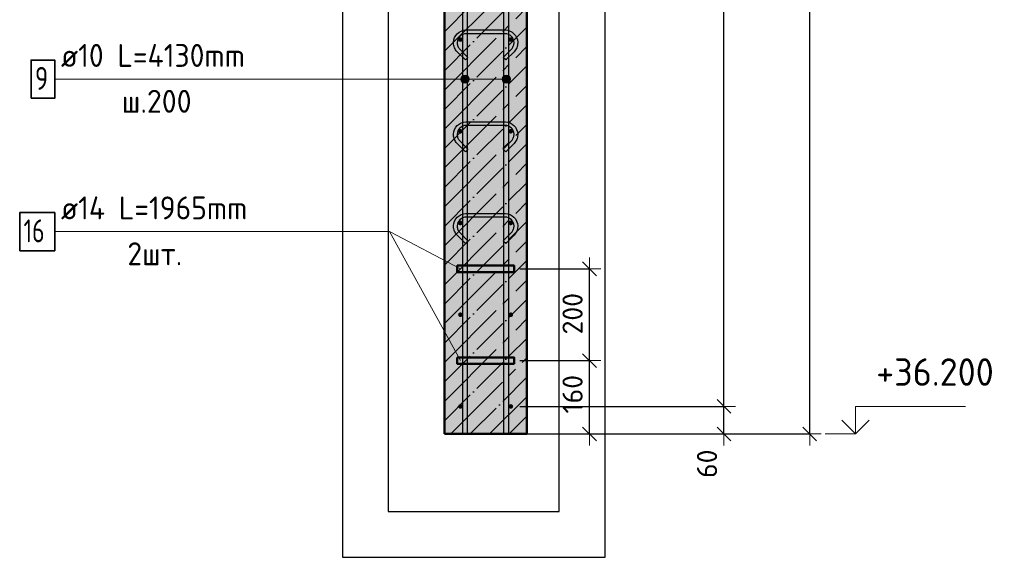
# Model space of a CAD drawing. Header units: millimetres. Extents: x -27380 to 48638, y 46540 to 72525.
# Tile 95 of 106: x 29334 to 31482, y 67120 to 68292. Entities that reach past the tile are written whole.
import ezdxf

# ---------------------------------------------------------------- set-up
doc = ezdxf.new("R2010")
doc.units = ezdxf.units.MM
doc.header["$PDMODE"] = 65
doc.linetypes.add('______11', pattern=[100, 80, -10, 0, -10])
doc.linetypes.add('______5', pattern=[220, 160, -20, 20, -20])
for name, color, linetype, lineweight in [('Standard', 7, 'Continuous', 25), ('Арм.стержн. вертикальными 1', 22, 'Continuous', 35), ('Арм.стержн.горизонт. 1', 180, 'Continuous', 35), ('Арм.стержн.горизонт. 2', 202, 'Continuous', 35), ('Высотная отметки_ общее', 7, 'Continuous', 13), ('Размерная линия_ общее', 7, 'Continuous', 13)]:
    doc.layers.add(name, color=color, linetype=linetype, lineweight=lineweight)
doc.layers.add('Арм.стержн.Стяжки', color=7, linetype='Continuous', lineweight=35, true_color=0x501e0f)
doc.styles.add('ISOCPEUR', font='ISOCPEUR')
doc.dimstyles.new('DIMSTYLE_3', dxfattribs={"dimtxt": 44, "dimasz": 50, "dimexe": 0, "dimexo": 0, "dimgap": 22, "dimtad": 2, "dimdec": 0, "dimrnd": 5, "dimzin": 12, "dimdsep": 46, "dimtxsty": 'ISOCPEUR', "dimblk1": 'ALL_ML_STRICH', "dimblk2": 'ALL_ML_STRICH', "dimsah": 1, "dimcen": 0, "dimclrd": 7, "dimclre": 256, "dimclrt": 7, "dimadec": 0, "dimazin": 0, "dimtfac": 1, "dimtdec": 0, "dimtix": 1, "dimtmove": 2, "dimatfit": 3, "dimfxl": 0, "dimtvp": 1.2, "dimtzin": 0, "dimlwd": 0, "dimlwe": -3, "dimarcsym": 0})
doc.dimstyles.new('DIMSTYLE_7', dxfattribs={"dimtxt": 44, "dimasz": 50, "dimexe": 0, "dimexo": 0, "dimgap": 22, "dimtad": 2, "dimdec": 0, "dimrnd": 5, "dimzin": 12, "dimdsep": 46, "dimtxsty": 'ISOCPEUR', "dimblk1": 'ALL_ML_STRICH', "dimblk2": 'ALL_ML_STRICH', "dimsah": 1, "dimcen": 0, "dimclrd": 7, "dimclre": 256, "dimclrt": 7, "dimadec": 0, "dimazin": 0, "dimtfac": 1, "dimtdec": 0, "dimtix": 1, "dimtmove": 2, "dimatfit": 3, "dimfxl": 0, "dimtzin": 0, "dimlwd": 0, "dimlwe": -3, "dimarcsym": 0})

# ---------------------------------------------------------------- blocks, each defined once
blk = doc.blocks.new('ALL_ML_STRICH')
at = {"color": 0, "linetype": 'ByBlock', "lineweight": -2}
for p, q in [((0, -0.5), (0, 0.5)), ((-1, 0), (0.5, 0)), ((-0.3, -0.3), (0.3, 0.3))]:
    blk.add_line(p, q, dxfattribs=at)
blk = doc.blocks.new('*D73')
at = {"layer": 'DEFPOINTS', "color": 7, "linetype": 'Continuous', "lineweight": 13, "transparency": 33554687}
for p in [(30405.6, 67449), (30386.4, 67389), (30870.6, 67389)]:
    blk.add_point(p, dxfattribs=at)
at = {"layer": 'Размерная линия_ общее', "color": 253, "linetype": 'Continuous', "lineweight": -2, "true_color": 0xa0a0a0, "transparency": 33554687}
for p, q in [((30425.6, 67449), (30870.6, 67449)), ((30406.4, 67389), (30870.6, 67389))]:
    blk.add_line(p, q, dxfattribs=at)
at = {"layer": 'Размерная линия_ общее', "color": 7, "linetype": 'Continuous', "lineweight": -2, "transparency": 33554687}
blk.add_line((30870.6, 67389), (30870.6, 67449), dxfattribs=at)
at = {"layer": 'Размерная линия_ общее', "color": 7, "linetype": 'Continuous', "lineweight": 13, "transparency": 33554687, "xscale": 50, "yscale": 50, "zscale": 50}
for p, rotation in [((30870.6, 67449), 90), ((30870.6, 67389), 270)]:
    blk.add_blockref('ALL_ML_STRICH', p, dxfattribs=dict(at, rotation=rotation))
at = {"layer": 'Размерная линия_ общее', "color": 7, "linetype": 'Continuous', "lineweight": 13, "transparency": 33554687, "insert": (30833.7, 67324), "char_height": 44, "width": 88, "attachment_point": 5, "rotation": 90, "style": 'ISOCPEUR'}
blk.add_mtext('\\A1;{60}', dxfattribs=at)
blk = doc.blocks.new('*D74')
at = {"layer": 'DEFPOINTS', "color": 7, "linetype": 'Continuous', "lineweight": 13, "transparency": 33554687}
for p in [(30405.6, 70449), (30405.6, 67449), (30870.6, 67449)]:
    blk.add_point(p, dxfattribs=at)
at = {"layer": 'Размерная линия_ общее', "color": 253, "linetype": 'Continuous', "lineweight": -2, "true_color": 0xa0a0a0, "transparency": 33554687}
for p, q in [((30425.6, 70449), (30870.6, 70449)), ((30425.6, 67449), (30870.6, 67449))]:
    blk.add_line(p, q, dxfattribs=at)
at = {"layer": 'Размерная линия_ общее', "color": 7, "linetype": 'Continuous', "lineweight": -2, "transparency": 33554687}
blk.add_line((30870.6, 67449), (30870.6, 70449), dxfattribs=at)
at = {"layer": 'Размерная линия_ общее', "color": 7, "linetype": 'Continuous', "lineweight": 13, "transparency": 33554687, "xscale": 50, "yscale": 50, "zscale": 50}
for p, rotation in [((30870.6, 70449), 90), ((30870.6, 67449), 270)]:
    blk.add_blockref('ALL_ML_STRICH', p, dxfattribs=dict(at, rotation=rotation))
at = {"layer": 'Размерная линия_ общее', "color": 7, "linetype": 'Continuous', "lineweight": 13, "transparency": 33554687, "insert": (30811.6, 68801), "char_height": 44, "width": 2.2, "attachment_point": 1, "rotation": 90, "line_spacing_factor": 0.60241, "style": 'ISOCPEUR'}
blk.add_mtext('\\W0.91;15х200=3000', dxfattribs=at)
blk = doc.blocks.new('*D83')
at = {"layer": 'DEFPOINTS', "color": 7, "linetype": 'Continuous', "lineweight": 13, "transparency": 33554687}
for p in [(30440.6, 70509), (30488.5, 67389), (31057.8, 67389)]:
    blk.add_point(p, dxfattribs=at)
at = {"layer": 'Размерная линия_ общее', "color": 253, "linetype": 'Continuous', "lineweight": -2, "true_color": 0xa0a0a0, "transparency": 33554687}
for p, q in [((30460.6, 70509), (31057.8, 70509)), ((30508.5, 67389), (31057.8, 67389))]:
    blk.add_line(p, q, dxfattribs=at)
at = {"layer": 'Размерная линия_ общее', "color": 7, "linetype": 'Continuous', "lineweight": -2, "transparency": 33554687}
blk.add_line((31057.8, 67389), (31057.8, 70509), dxfattribs=at)
at = {"layer": 'Размерная линия_ общее', "color": 7, "linetype": 'Continuous', "lineweight": 13, "transparency": 33554687, "xscale": 50, "yscale": 50, "zscale": 50}
for p, rotation in [((31057.8, 70509), 90), ((31057.8, 67389), 270)]:
    blk.add_blockref('ALL_ML_STRICH', p, dxfattribs=dict(at, rotation=rotation))
at = {"layer": 'Размерная линия_ общее', "color": 7, "linetype": 'Continuous', "lineweight": 13, "transparency": 33554687, "insert": (31020.8, 68955.6), "char_height": 44, "width": 176, "attachment_point": 5, "rotation": 90, "style": 'ISOCPEUR'}
blk.add_mtext('\\A1;{3120}', dxfattribs=at)
blk = doc.blocks.new('*D85')
at = {"layer": 'DEFPOINTS', "color": 7, "linetype": 'Continuous', "lineweight": 13, "transparency": 33554687}
for p in [(30405.6, 67549), (30440.6, 67389), (30577.3, 67389)]:
    blk.add_point(p, dxfattribs=at)
at = {"layer": 'Размерная линия_ общее', "color": 253, "linetype": 'Continuous', "lineweight": -2, "true_color": 0xa0a0a0, "transparency": 33554687}
for p, q in [((30425.6, 67549), (30577.3, 67549)), ((30460.6, 67389), (30577.3, 67389))]:
    blk.add_line(p, q, dxfattribs=at)
at = {"layer": 'Размерная линия_ общее', "color": 7, "linetype": 'Continuous', "lineweight": -2, "transparency": 33554687}
blk.add_line((30577.3, 67389), (30577.3, 67549), dxfattribs=at)
at = {"layer": 'Размерная линия_ общее', "color": 7, "linetype": 'Continuous', "lineweight": 13, "transparency": 33554687, "xscale": 50, "yscale": 50, "zscale": 50}
for p, rotation in [((30577.3, 67549), 90), ((30577.3, 67389), 270)]:
    blk.add_blockref('ALL_ML_STRICH', p, dxfattribs=dict(at, rotation=rotation))
at = {"layer": 'Размерная линия_ общее', "color": 7, "linetype": 'Continuous', "lineweight": 13, "transparency": 33554687, "insert": (30540.3, 67475.6), "char_height": 44, "width": 132, "attachment_point": 5, "rotation": 90, "style": 'ISOCPEUR'}
blk.add_mtext('\\A1;{160}', dxfattribs=at)
blk = doc.blocks.new('*D86')
at = {"layer": 'DEFPOINTS', "color": 7, "linetype": 'Continuous', "lineweight": 13, "transparency": 33554687}
for p in [(30405.6, 67749), (30405.6, 67549), (30577.3, 67549)]:
    blk.add_point(p, dxfattribs=at)
at = {"layer": 'Размерная линия_ общее', "color": 253, "linetype": 'Continuous', "lineweight": -2, "true_color": 0xa0a0a0, "transparency": 33554687}
for p, q in [((30425.6, 67749), (30577.3, 67749)), ((30425.6, 67549), (30577.3, 67549))]:
    blk.add_line(p, q, dxfattribs=at)
at = {"layer": 'Размерная линия_ общее', "color": 7, "linetype": 'Continuous', "lineweight": -2, "transparency": 33554687}
blk.add_line((30577.3, 67549), (30577.3, 67749), dxfattribs=at)
at = {"layer": 'Размерная линия_ общее', "color": 7, "linetype": 'Continuous', "lineweight": 13, "transparency": 33554687, "xscale": 50, "yscale": 50, "zscale": 50}
for p, rotation in [((30577.3, 67749), 90), ((30577.3, 67549), 270)]:
    blk.add_blockref('ALL_ML_STRICH', p, dxfattribs=dict(at, rotation=rotation))
at = {"layer": 'Размерная линия_ общее', "color": 7, "linetype": 'Continuous', "lineweight": 13, "transparency": 33554687, "insert": (30540.3, 67651.2), "char_height": 44, "width": 132, "attachment_point": 5, "rotation": 90, "style": 'ISOCPEUR'}
blk.add_mtext('\\A1;{200}', dxfattribs=at)
blk = doc.blocks.new('COMPLEX_ELEVATIONDIM_4')
at = {"layer": 'Высотная отметки_ общее', "color": 7, "linetype": 'Continuous', "lineweight": 13, "transparency": 33554687}
for p, q in [((31157.8, 67389), (31157.8, 67449)), ((31157.8, 67449), (31397.8, 67449)), ((31157.8, 67389), (31127.8, 67419)), ((31157.8, 67389), (31187.8, 67419)), ((31157.8, 67389), (31157.8, 67389)), ((31157.8, 67389), (31157.8, 67389)), ((31157.8, 67389), (31157.8, 67389)), ((31157.8, 67389), (31157.8, 67389))]:
    blk.add_line(p, q, dxfattribs=at)
blk.add_lwpolyline([(31157.8, 67389), (31097.8, 67389), (31097.8, 67389), (31091.7, 67389)], dxfattribs=at)
at = {"layer": 'Высотная отметки_ общее', "color": 7, "linetype": 'Continuous', "lineweight": 13, "transparency": 33554687, "insert": (31202.8, 67494), "char_height": 60, "width": 298.477, "attachment_point": 7, "style": 'ISOCPEUR'}
blk.add_mtext('\\W0.96;+36.200', dxfattribs=at)

msp = doc.modelspace()

# ---------------------------------------------------------------- hatches: boundary and pattern name
at = {"layer": 'Арм.стержн. вертикальными 1', "linetype": 'Continuous', "lineweight": 13, "transparency": 33554687}
for points in [[(30297.8, 68158.2), (30297.8, 68167.2), (30296.6, 68162.7)], [(30297.8, 68158.2), (30297.8, 68167.2), (30296.6, 68162.7)], [(30297.8, 68158.2), (30297.8, 68167.2), (30296.6, 68162.7)], [(30297.8, 68167.2), (30301.1, 68155), (30301.1, 68170.5)], [(30297.8, 68167.2), (30301.1, 68155), (30301.1, 68170.5)], [(30297.8, 68167.2), (30301.1, 68155), (30301.1, 68170.5)], [(30297.8, 68167.2), (30297.8, 68158.2), (30301.1, 68155)], [(30297.8, 68167.2), (30297.8, 68158.2), (30301.1, 68155)], [(30297.8, 68167.2), (30297.8, 68158.2), (30301.1, 68155)], [(30301.1, 68170.5), (30305.6, 68153.7), (30305.6, 68171.7)], [(30301.1, 68170.5), (30305.6, 68153.7), (30305.6, 68171.7)], [(30301.1, 68170.5), (30305.6, 68153.7), (30305.6, 68171.7)], [(30301.1, 68170.5), (30301.1, 68155), (30305.6, 68153.7)], [(30301.1, 68170.5), (30301.1, 68155), (30305.6, 68153.7)], [(30301.1, 68170.5), (30301.1, 68155), (30305.6, 68153.7)], [(30305.6, 68171.7), (30305.6, 68153.7), (30310.1, 68155)], [(30305.6, 68171.7), (30310.1, 68155), (30310.1, 68170.5)], [(30305.6, 68171.7), (30305.6, 68153.7), (30310.1, 68155)], [(30305.6, 68171.7), (30310.1, 68155), (30310.1, 68170.5)], [(30305.6, 68171.7), (30305.6, 68153.7), (30310.1, 68155)], [(30305.6, 68171.7), (30310.1, 68155), (30310.1, 68170.5)], [(30310.1, 68170.5), (30310.1, 68155), (30313.3, 68158.2)], [(30310.1, 68170.5), (30313.3, 68158.2), (30313.3, 68167.2)], [(30310.1, 68170.5), (30310.1, 68155), (30313.3, 68158.2)], [(30310.1, 68170.5), (30313.3, 68158.2), (30313.3, 68167.2)], [(30310.1, 68170.5), (30310.1, 68155), (30313.3, 68158.2)], [(30310.1, 68170.5), (30313.3, 68158.2), (30313.3, 68167.2)], [(30313.3, 68167.2), (30313.3, 68158.2), (30314.6, 68162.7)], [(30313.3, 68167.2), (30313.3, 68158.2), (30314.6, 68162.7)], [(30313.3, 68167.2), (30313.3, 68158.2), (30314.6, 68162.7)], [(30387.8, 68158.2), (30387.8, 68167.2), (30386.6, 68162.7)], [(30387.8, 68158.2), (30387.8, 68167.2), (30386.6, 68162.7)], [(30387.8, 68158.2), (30387.8, 68167.2), (30386.6, 68162.7)], [(30387.8, 68167.2), (30391.1, 68155), (30391.1, 68170.5)], [(30387.8, 68167.2), (30391.1, 68155), (30391.1, 68170.5)], [(30387.8, 68167.2), (30391.1, 68155), (30391.1, 68170.5)], [(30387.8, 68167.2), (30387.8, 68158.2), (30391.1, 68155)], [(30387.8, 68167.2), (30387.8, 68158.2), (30391.1, 68155)], [(30387.8, 68167.2), (30387.8, 68158.2), (30391.1, 68155)], [(30391.1, 68170.5), (30395.6, 68153.7), (30395.6, 68171.7)], [(30391.1, 68170.5), (30395.6, 68153.7), (30395.6, 68171.7)], [(30391.1, 68170.5), (30395.6, 68153.7), (30395.6, 68171.7)], [(30391.1, 68170.5), (30391.1, 68155), (30395.6, 68153.7)], [(30391.1, 68170.5), (30391.1, 68155), (30395.6, 68153.7)], [(30391.1, 68170.5), (30391.1, 68155), (30395.6, 68153.7)], [(30395.6, 68171.7), (30395.6, 68153.7), (30400.1, 68155)], [(30395.6, 68171.7), (30400.1, 68155), (30400.1, 68170.5)], [(30395.6, 68171.7), (30395.6, 68153.7), (30400.1, 68155)], [(30395.6, 68171.7), (30400.1, 68155), (30400.1, 68170.5)], [(30395.6, 68171.7), (30395.6, 68153.7), (30400.1, 68155)], [(30395.6, 68171.7), (30400.1, 68155), (30400.1, 68170.5)], [(30400.1, 68170.5), (30400.1, 68155), (30403.3, 68158.2)], [(30400.1, 68170.5), (30403.3, 68158.2), (30403.3, 68167.2)], [(30400.1, 68170.5), (30400.1, 68155), (30403.3, 68158.2)], [(30400.1, 68170.5), (30403.3, 68158.2), (30403.3, 68167.2)], [(30400.1, 68170.5), (30400.1, 68155), (30403.3, 68158.2)], [(30400.1, 68170.5), (30403.3, 68158.2), (30403.3, 68167.2)], [(30403.3, 68167.2), (30403.3, 68158.2), (30404.6, 68162.7)], [(30403.3, 68167.2), (30403.3, 68158.2), (30404.6, 68162.7)], [(30403.3, 68167.2), (30403.3, 68158.2), (30404.6, 68162.7)]]:
    msp.add_hatch(color=7, dxfattribs=at).paths.add_polyline_path(points)
at = {"layer": 'Арм.стержн.горизонт. 1', "linetype": 'Continuous', "lineweight": 50, "transparency": 33554687}
for points in [[(30300.6, 68249), (30300.2, 68251), (30299.1, 68252.6), (30297.5, 68253.7), (30295.6, 68254), (30293.6, 68253.7), (30292, 68252.6), (30290.9, 68251), (30290.6, 68249), (30290.9, 68247.1), (30292, 68245.5), (30293.6, 68244.4), (30295.6, 68244), (30297.5, 68244.4), (30299.1, 68245.5), (30300.2, 68247.1)], [(30410.6, 68249), (30410.2, 68251), (30409.1, 68252.6), (30407.5, 68253.7), (30405.6, 68254), (30403.6, 68253.7), (30402, 68252.6), (30400.9, 68251), (30400.6, 68249), (30400.9, 68247.1), (30402, 68245.5), (30403.6, 68244.4), (30405.6, 68244), (30407.5, 68244.4), (30409.1, 68245.5), (30410.2, 68247.1)], [(30300.6, 68049), (30300.2, 68051), (30299.1, 68052.6), (30297.5, 68053.7), (30295.6, 68054), (30293.6, 68053.7), (30292, 68052.6), (30290.9, 68051), (30290.6, 68049), (30290.9, 68047.1), (30292, 68045.5), (30293.6, 68044.4), (30295.6, 68044), (30297.5, 68044.4), (30299.1, 68045.5), (30300.2, 68047.1)], [(30410.6, 68049), (30410.2, 68051), (30409.1, 68052.6), (30407.5, 68053.7), (30405.6, 68054), (30403.6, 68053.7), (30402, 68052.6), (30400.9, 68051), (30400.6, 68049), (30400.9, 68047.1), (30402, 68045.5), (30403.6, 68044.4), (30405.6, 68044), (30407.5, 68044.4), (30409.1, 68045.5), (30410.2, 68047.1)], [(30300.6, 67849), (30300.2, 67851), (30299.1, 67852.6), (30297.5, 67853.7), (30295.6, 67854), (30293.6, 67853.7), (30292, 67852.6), (30290.9, 67851), (30290.6, 67849), (30290.9, 67847.1), (30292, 67845.5), (30293.6, 67844.4), (30295.6, 67844), (30297.5, 67844.4), (30299.1, 67845.5), (30300.2, 67847.1)], [(30410.6, 67849), (30410.2, 67851), (30409.1, 67852.6), (30407.5, 67853.7), (30405.6, 67854), (30403.6, 67853.7), (30402, 67852.6), (30400.9, 67851), (30400.6, 67849), (30400.9, 67847.1), (30402, 67845.5), (30403.6, 67844.4), (30405.6, 67844), (30407.5, 67844.4), (30409.1, 67845.5), (30410.2, 67847.1)], [(30300.6, 67649), (30300.2, 67651), (30299.1, 67652.6), (30297.5, 67653.7), (30295.6, 67654), (30293.6, 67653.7), (30292, 67652.6), (30290.9, 67651), (30290.6, 67649), (30290.9, 67647.1), (30292, 67645.5), (30293.6, 67644.4), (30295.6, 67644), (30297.5, 67644.4), (30299.1, 67645.5), (30300.2, 67647.1)], [(30410.6, 67649), (30410.2, 67651), (30409.1, 67652.6), (30407.5, 67653.7), (30405.6, 67654), (30403.6, 67653.7), (30402, 67652.6), (30400.9, 67651), (30400.6, 67649), (30400.9, 67647.1), (30402, 67645.5), (30403.6, 67644.4), (30405.6, 67644), (30407.5, 67644.4), (30409.1, 67645.5), (30410.2, 67647.1)], [(30300.6, 67449), (30300.2, 67451), (30299.1, 67452.6), (30297.5, 67453.7), (30295.6, 67454), (30293.6, 67453.7), (30292, 67452.6), (30290.9, 67451), (30290.6, 67449), (30290.9, 67447.1), (30292, 67445.5), (30293.6, 67444.4), (30295.6, 67444), (30297.5, 67444.4), (30299.1, 67445.5), (30300.2, 67447.1)], [(30410.6, 67449), (30410.2, 67451), (30409.1, 67452.6), (30407.5, 67453.7), (30405.6, 67454), (30403.6, 67453.7), (30402, 67452.6), (30400.9, 67451), (30400.6, 67449), (30400.9, 67447.1), (30402, 67445.5), (30403.6, 67444.4), (30405.6, 67444), (30407.5, 67444.4), (30409.1, 67445.5), (30410.2, 67447.1)]]:
    msp.add_hatch(color=4, dxfattribs=at).paths.add_polyline_path(points)
at = {"layer": 'Размерная линия_ общее', "linetype": 'Continuous', "lineweight": -3, "transparency": 33554687}
msp.add_hatch(color=7, dxfattribs=at).paths.add_polyline_path([(30440.6, 70509), (30260.6, 70509), (30260.6, 67389), (30440.6, 67389)])

# ---------------------------------------------------------------- linework, layer by layer
at = {"color": 52, "linetype": 'Continuous', "lineweight": -3, "transparency": 33554687}
for p, q in [((30138, 71832.3), (30138, 67220)), ((30138, 71832.3), (30138, 67220)), ((30511.3, 67220), (30511.3, 71832.3)), ((30511.3, 67220), (30511.3, 71832.3)), ((30138, 67220), (30511.3, 67220)), ((30138, 67220), (30511.3, 67220))]:
    msp.add_line(p, q, dxfattribs=at)
at = {"layer": 'Standard', "color": 7, "linetype": 'Continuous', "lineweight": -3, "transparency": 33554687}
msp.add_lwpolyline([(30038, 67120), (30611.3, 67120), (30611.3, 71932.3), (30038, 71932.3), (30038, 67120)], dxfattribs=at)
at = {"layer": 'Арм.стержн. вертикальными 1', "color": 7, "linetype": 'Continuous', "lineweight": 13, "transparency": 33554687}
for p, q in [((29410.5, 68162.7), (30140.5, 68162.7)), ((30140.5, 68162.7), (30305.6, 68162.7)), ((30140.5, 68162.7), (30305.6, 68162.7)), ((30140.5, 68162.7), (30305.6, 68162.7)), ((30140.5, 68162.7), (30395.6, 68162.7)), ((30140.5, 68162.7), (30395.6, 68162.7)), ((30140.5, 68162.7), (30395.6, 68162.7)), ((30296.6, 68162.7), (30296.6, 68162.7)), ((30296.6, 68162.7), (30296.6, 68162.7)), ((30296.6, 68162.7), (30296.6, 68162.7)), ((30305.6, 68171.7), (30305.6, 68171.7)), ((30305.6, 68171.7), (30305.6, 68171.7)), ((30305.6, 68171.7), (30305.6, 68171.7)), ((30314.6, 68162.7), (30314.6, 68162.7)), ((30314.6, 68162.7), (30314.6, 68162.7)), ((30314.6, 68162.7), (30314.6, 68162.7)), ((30386.6, 68162.7), (30386.6, 68162.7)), ((30386.6, 68162.7), (30386.6, 68162.7)), ((30386.6, 68162.7), (30386.6, 68162.7)), ((30395.6, 68171.7), (30395.6, 68171.7)), ((30395.6, 68171.7), (30395.6, 68171.7)), ((30395.6, 68171.7), (30395.6, 68171.7)), ((30404.6, 68162.7), (30404.6, 68162.7)), ((30404.6, 68162.7), (30404.6, 68162.7)), ((30404.6, 68162.7), (30404.6, 68162.7)), ((30305.6, 68153.7), (30305.6, 68153.7)), ((30305.6, 68153.7), (30305.6, 68153.7)), ((30305.6, 68153.7), (30305.6, 68153.7)), ((30395.6, 68153.7), (30395.6, 68153.7)), ((30395.6, 68153.7), (30395.6, 68153.7)), ((30395.6, 68153.7), (30395.6, 68153.7))]:
    msp.add_line(p, q, dxfattribs=at)
at = {"layer": 'Арм.стержн. вертикальными 1', "color": 4, "linetype": 'Continuous', "lineweight": 25, "transparency": 33554687}
for points in [[(30300.6, 67389), (30300.6, 71519), (30310.6, 71519), (30310.6, 67389), (30300.6, 67389)], [(30300.6, 67389), (30300.6, 71519), (30310.6, 71519), (30310.6, 67389), (30300.6, 67389)], [(30300.6, 67389), (30300.6, 71519), (30310.6, 71519), (30310.6, 67389), (30300.6, 67389)], [(30390.6, 67389), (30390.6, 71519), (30400.6, 71519), (30400.6, 67389), (30390.6, 67389)], [(30390.6, 67389), (30390.6, 71519), (30400.6, 71519), (30400.6, 67389), (30390.6, 67389)], [(30390.6, 67389), (30390.6, 71519), (30400.6, 71519), (30400.6, 67389), (30390.6, 67389)]]:
    msp.add_lwpolyline(points, dxfattribs=at)
at = {"layer": 'Арм.стержн. вертикальными 1', "color": 7, "linetype": 'Continuous', "lineweight": 35, "transparency": 33554687}
msp.add_lwpolyline([(29358.8, 68121.1), (29410.5, 68121.1), (29410.5, 68204.4), (29358.8, 68204.4), (29358.8, 68121.1)], dxfattribs=at)
at = {"layer": 'Арм.стержн. вертикальными 1', "color": 7, "linetype": 'Continuous', "lineweight": 13, "transparency": 33554687}
for centre in [(30305.6, 68162.7), (30305.6, 68162.7), (30305.6, 68162.7), (30395.6, 68162.7), (30395.6, 68162.7), (30395.6, 68162.7)]:
    msp.add_circle(centre, 9, dxfattribs=at)
at = {"layer": 'Арм.стержн.горизонт. 1', "color": 52, "linetype": 'Continuous', "lineweight": 50, "transparency": 33554687}
for p, q in [((30260.6, 70509), (30260.6, 67389)), ((30440.6, 70509), (30440.6, 67389))]:
    msp.add_line(p, q, dxfattribs=at)
at = {"layer": 'Арм.стержн.горизонт. 2', "color": 7, "linetype": 'Continuous', "lineweight": 13, "transparency": 33554687}
for p, q in [((29410.5, 67830.2), (30140.5, 67830.2)), ((30140.5, 67830.2), (30295.6, 67549)), ((30140.5, 67830.2), (30295.6, 67749))]:
    msp.add_line(p, q, dxfattribs=at)
at = {"layer": 'Арм.стержн.горизонт. 2', "color": 7, "linetype": 'Continuous', "lineweight": 35, "transparency": 33554687}
msp.add_lwpolyline([(29333.8, 67788.6), (29410.5, 67788.6), (29410.5, 67871.9), (29333.8, 67871.9), (29333.8, 67788.6)], dxfattribs=at)
at = {"layer": 'Арм.стержн.горизонт. 2', "color": 7, "linetype": 'Continuous', "lineweight": 50, "transparency": 33554687}
for points in [[(30288.6, 67756), (30412.6, 67756), (30412.6, 67742), (30288.6, 67742), (30288.6, 67756)], [(30288.6, 67556), (30412.6, 67556), (30412.6, 67542), (30288.6, 67542), (30288.6, 67556)]]:
    msp.add_lwpolyline(points, dxfattribs=at)
at = {"layer": 'Арм.стержн.Стяжки', "color": 40, "linetype": 'Continuous', "lineweight": 25, "transparency": 33554687}
for points in [[(30389.1, 68210.2), (30407, 68228), (30408.2, 68229.5), (30409.3, 68231), (30410.3, 68232.6), (30411, 68234.3), (30411.7, 68236), (30412.1, 68237.8), (30412.4, 68239.6), (30412.6, 68241.5), (30412.6, 68242.7), (30412.1, 68246.3), (30410.8, 68250), (30409, 68253.3), (30406.7, 68256), (30404, 68258.3), (30400.6, 68260.2), (30396.9, 68261.4), (30393.3, 68261.9), (30307.8, 68261.9), (30304.2, 68261.4), (30300.5, 68260.2), (30297.2, 68258.3), (30294.4, 68256), (30292.1, 68253.3), (30290.3, 68250), (30289.1, 68246.3), (30288.6, 68242.7), (30288.6, 68241.5), (30288.7, 68239.6), (30289, 68237.8), (30289.5, 68236), (30290.1, 68234.3), (30290.9, 68232.6), (30291.8, 68231), (30292.9, 68229.5), (30294.1, 68228), (30312, 68210.2), (30306.4, 68204.5), (30288.3, 68222.6), (30286.6, 68224.5), (30285.1, 68226.6), (30283.8, 68228.9), (30282.7, 68231.2), (30281.8, 68233.6), (30281.2, 68236.1), (30280.7, 68238.7), (30280.6, 68241.2), (30280.6, 68243.2), (30281.2, 68248.1), (30282.9, 68253.2), (30285.5, 68257.9), (30288.7, 68261.7), (30292.6, 68264.9), (30297.3, 68267.6), (30302.4, 68269.2), (30307.2, 68269.9), (30393.9, 68269.9), (30398.8, 68269.2), (30403.8, 68267.6), (30408.5, 68264.9), (30412.4, 68261.7), (30415.6, 68257.9), (30418.2, 68253.2), (30419.9, 68248.1), (30420.6, 68243.2), (30420.6, 68241.2), (30420.4, 68238.7), (30420, 68236.1), (30419.3, 68233.6), (30418.4, 68231.2), (30417.3, 68228.9), (30416, 68226.6), (30414.5, 68224.5), (30412.8, 68222.6), (30394.8, 68204.5), (30389.1, 68210.2)], [(30389.1, 68010.2), (30407, 68028), (30408.2, 68029.5), (30409.3, 68031), (30410.3, 68032.6), (30411, 68034.3), (30411.7, 68036), (30412.1, 68037.8), (30412.4, 68039.6), (30412.6, 68041.5), (30412.6, 68042.7), (30412.1, 68046.3), (30410.9, 68050), (30409, 68053.3), (30406.7, 68056), (30404, 68058.3), (30400.6, 68060.2), (30396.9, 68061.4), (30393.3, 68061.9), (30307.8, 68061.9), (30304.2, 68061.4), (30300.5, 68060.2), (30297.2, 68058.3), (30294.4, 68056), (30292.1, 68053.3), (30290.3, 68050), (30289.1, 68046.3), (30288.6, 68042.7), (30288.6, 68041.5), (30288.7, 68039.6), (30289, 68037.8), (30289.5, 68036), (30290.1, 68034.3), (30290.9, 68032.6), (30291.8, 68031), (30292.9, 68029.5), (30294.1, 68028), (30312, 68010.2), (30306.4, 68004.5), (30288.3, 68022.6), (30286.6, 68024.5), (30285.1, 68026.6), (30283.8, 68028.9), (30282.7, 68031.2), (30281.8, 68033.6), (30281.2, 68036.1), (30280.7, 68038.7), (30280.6, 68041.2), (30280.6, 68043.2), (30281.2, 68048.1), (30282.9, 68053.2), (30285.5, 68057.9), (30288.8, 68061.7), (30292.6, 68064.9), (30297.3, 68067.6), (30302.4, 68069.2), (30307.2, 68069.9), (30393.9, 68069.9), (30398.8, 68069.2), (30403.8, 68067.6), (30408.5, 68064.9), (30412.4, 68061.7), (30415.6, 68057.9), (30418.2, 68053.2), (30419.9, 68048.1), (30420.6, 68043.2), (30420.6, 68041.2), (30420.4, 68038.7), (30420, 68036.1), (30419.3, 68033.6), (30418.4, 68031.2), (30417.3, 68028.9), (30416, 68026.6), (30414.5, 68024.5), (30412.8, 68022.6), (30394.8, 68004.5), (30389.1, 68010.2)], [(30389.1, 67810.2), (30407, 67828), (30408.2, 67829.5), (30409.3, 67831), (30410.3, 67832.6), (30411, 67834.3), (30411.7, 67836), (30412.1, 67837.8), (30412.4, 67839.6), (30412.6, 67841.5), (30412.6, 67842.7), (30412.1, 67846.3), (30410.8, 67850), (30409, 67853.3), (30406.7, 67856), (30404, 67858.3), (30400.6, 67860.2), (30396.9, 67861.4), (30393.3, 67861.9), (30307.8, 67861.9), (30304.2, 67861.4), (30300.5, 67860.2), (30297.2, 67858.3), (30294.4, 67856), (30292.1, 67853.3), (30290.3, 67850), (30289.1, 67846.3), (30288.6, 67842.7), (30288.6, 67841.5), (30288.7, 67839.6), (30289, 67837.8), (30289.5, 67836), (30290.1, 67834.3), (30290.9, 67832.6), (30291.8, 67831), (30292.9, 67829.5), (30294.1, 67828), (30312, 67810.2), (30306.4, 67804.5), (30288.3, 67822.6), (30286.6, 67824.5), (30285.1, 67826.6), (30283.8, 67828.9), (30282.7, 67831.2), (30281.8, 67833.6), (30281.2, 67836.1), (30280.7, 67838.7), (30280.6, 67841.2), (30280.6, 67843.2), (30281.2, 67848.1), (30282.9, 67853.2), (30285.5, 67857.9), (30288.7, 67861.7), (30292.6, 67864.9), (30297.3, 67867.6), (30302.4, 67869.2), (30307.2, 67869.9), (30393.9, 67869.9), (30398.8, 67869.2), (30403.8, 67867.6), (30408.5, 67864.9), (30412.4, 67861.7), (30415.6, 67857.9), (30418.2, 67853.2), (30419.9, 67848.1), (30420.6, 67843.2), (30420.6, 67841.2), (30420.4, 67838.7), (30420, 67836.1), (30419.3, 67833.6), (30418.4, 67831.2), (30417.3, 67828.9), (30416, 67826.6), (30414.5, 67824.5), (30412.8, 67822.6), (30394.8, 67804.5), (30389.1, 67810.2)]]:
    msp.add_lwpolyline(points, dxfattribs=at)
at = {"layer": 'Размерная линия_ общее', "color": 7, "linetype": 'Continuous', "lineweight": 50, "transparency": 33554687}
for p, q in [((30260.6, 70509), (30260.6, 67389)), ((30440.6, 67389), (30440.6, 70509)), ((30260.6, 67389), (30440.6, 67389))]:
    msp.add_line(p, q, dxfattribs=at)
at = {"layer": 'Размерная линия_ общее', "color": 7, "linetype": '______11', "lineweight": -3, "transparency": 33554687}
for p, q in [((30260.6, 68266), (30440.6, 68446)), ((30260.6, 68181.1), (30440.6, 68361.1)), ((30260.6, 68096.3), (30440.6, 68276.3)), ((30260.6, 68011.4), (30440.6, 68191.4)), ((30260.6, 67926.6), (30440.6, 68106.6)), ((30260.6, 67841.7), (30440.6, 68021.7)), ((30260.6, 67756.9), (30440.6, 67936.9)), ((30260.6, 67672), (30440.6, 67852)), ((30260.6, 67587.2), (30440.6, 67767.2)), ((30260.6, 67502.3), (30440.6, 67682.3)), ((30260.6, 67417.5), (30440.6, 67597.5)), ((30317, 67389), (30440.6, 67512.6)), ((30401.9, 67389), (30440.6, 67427.8))]:
    msp.add_line(p, q, dxfattribs=at)
at = {"layer": 'Размерная линия_ общее', "color": 7, "linetype": '______5', "lineweight": -3, "transparency": 33554687}
for p, q in [((30260.6, 68223.6), (30440.6, 68403.6)), ((30260.6, 68138.7), (30440.6, 68318.7)), ((30260.6, 68053.9), (30440.6, 68233.9)), ((30260.6, 67969), (30440.6, 68149)), ((30260.6, 67884.2), (30440.6, 68064.1)), ((30260.6, 67799.3), (30440.6, 67979.3)), ((30260.6, 67714.4), (30440.6, 67894.4)), ((30260.6, 67629.6), (30440.6, 67809.6)), ((30260.6, 67544.7), (30440.6, 67724.7)), ((30260.6, 67459.9), (30440.6, 67639.9)), ((30274.6, 67389), (30440.6, 67555)), ((30359.4, 67389), (30440.6, 67470.2))]:
    msp.add_line(p, q, dxfattribs=at)

# ---------------------------------------------------------------- block references
at = {"layer": 'Высотная отметки_ общее', "color": 7, "linetype": 'Continuous', "lineweight": 13, "transparency": 33554687}
msp.add_blockref('COMPLEX_ELEVATIONDIM_4', (0, 0), dxfattribs=at)

# ---------------------------------------------------------------- texts
at = {"layer": 'Арм.стержн. вертикальными 1', "color": 7, "linetype": 'Continuous', "lineweight": 25, "transparency": 33554687, "char_height": 50, "attachment_point": 7, "style": 'ISOCPEUR'}
for s, insert, width in [('\\W0.94;ø10 L=4130mm ', (29423.8, 68189.4), 483.294), ('\\W0.78;9', (29367.2, 68139.4), 54.401), ('\\W0.95;ш.200 ', (29556.3, 68089.4), 218.666)]:
    msp.add_mtext(s, dxfattribs=dict(at, insert=insert, width=width))
at = {"layer": 'Арм.стержн.горизонт. 2', "color": 7, "linetype": 'Continuous', "lineweight": 25, "transparency": 33554687, "char_height": 50, "attachment_point": 7, "style": 'ISOCPEUR'}
for s, insert, width in [('\\W0.94;ø14 L=1965mm ', (29423.8, 67856.9), 483.294), ('\\W0.75;16', (29342.2, 67806.9), 78.714), ('\\W0.94;2шт. ', (29568.8, 67756.9), 193.548)]:
    msp.add_mtext(s, dxfattribs=dict(at, insert=insert, width=width))

# ---------------------------------------------------------------- dimensions: what is measured, and where the dimension line sits
at = {"layer": 'Размерная линия_ общее', "color": 7, "linetype": 'Continuous', "lineweight": 13, "transparency": 33554687}
for base, p1, p2, dimstyle, picture, middle in [((31057.8, 70509), (30508.5, 67389), (30460.6, 70509), 'DIMSTYLE_7', '*D83', (31020.8, 68955.6)), ((30577.3, 67749), (30425.6, 67549), (30425.6, 67749), 'DIMSTYLE_7', '*D86', (30540.3, 67651.2)), ((30577.3, 67549), (30460.6, 67389), (30425.6, 67549), 'DIMSTYLE_7', '*D85', (30540.3, 67475.6)), ((30870.6, 67449), (30406.4, 67389), (30425.6, 67449), 'DIMSTYLE_3', '*D73', (30833.7, 67324))]:
    dim = msp.add_linear_dim(base=base, p1=p1, p2=p2, angle=90, dimstyle=dimstyle, override={"dimpost": '<>', "dimclrd": 7, "dimclre": 253, "dimclrt": 7, "dimlwd": 0, "dimlwe": 65533}, dxfattribs=at)
    dim.commit()
    dim.dimension.update_dxf_attribs({"geometry": picture, "text_midpoint": middle, "dimtype": 160})
dim = msp.add_linear_dim(base=(30870.6, 70449), p1=(30425.6, 67449), p2=(30425.6, 70449), angle=90, text='\\W0.91;15х200=3000', dimstyle='DIMSTYLE_7', override={"dimpost": '<>', "dimclrd": 7, "dimclre": 253, "dimclrt": 7, "dimlwd": 0, "dimlwe": 65533}, dxfattribs=at)
dim.commit()
dim.dimension.update_dxf_attribs({"geometry": '*D74', "text_midpoint": (30848.6, 68949), "dimtype": 160})

doc.saveas('drawing.dxf')
